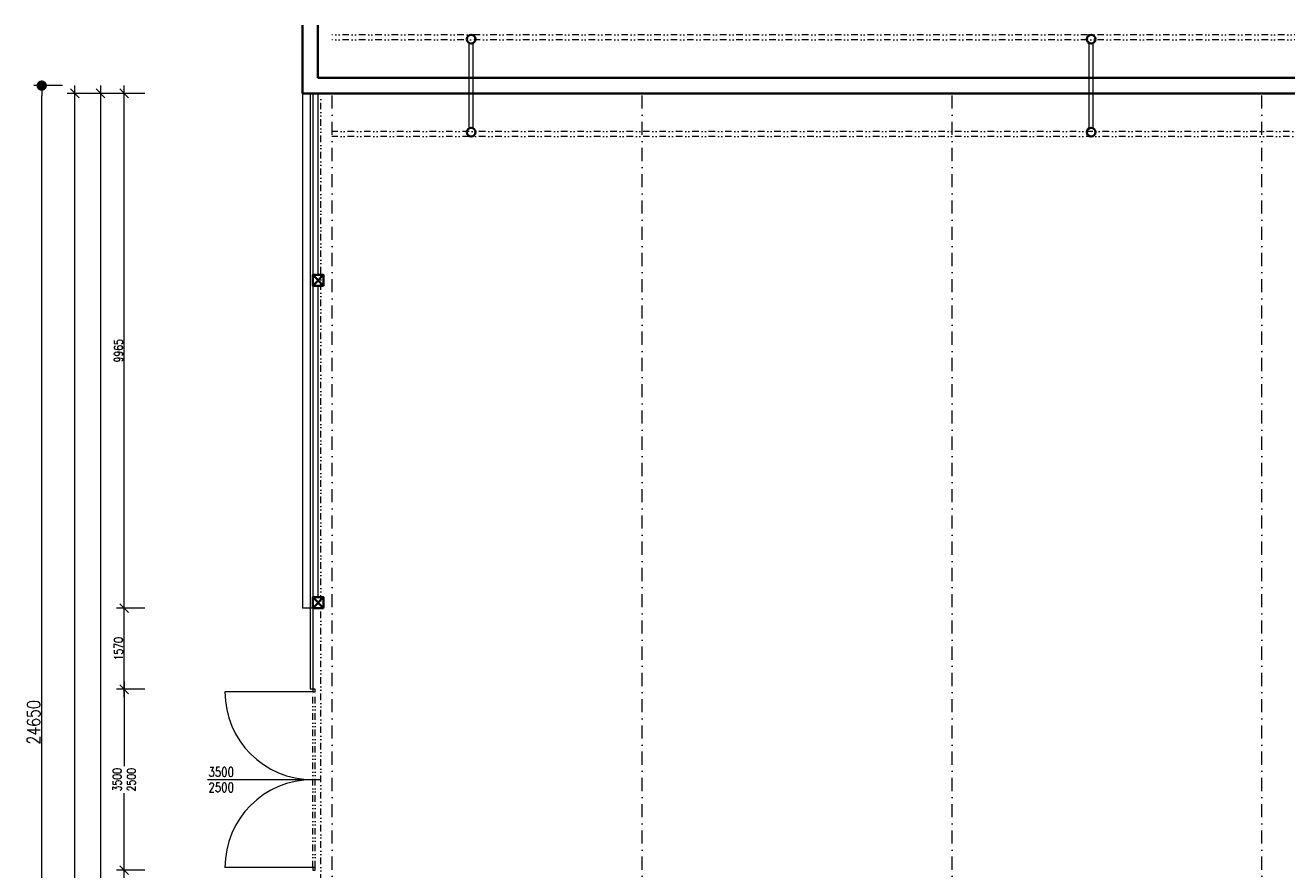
# Model space of a CAD drawing. Header units: millimetres. Extents: x -485339 to 286898, y -1189934 to 1602269.
# Tile 62 of 230: x -145820 to -121400, y -1007952 to -991604. Entities that reach past the tile are written whole.
import ezdxf

# ---------------------------------------------------------------- set-up
doc = ezdxf.new("R2010")
doc.units = ezdxf.units.MM
doc.header["$LTSCALE"] = 10
doc.linetypes.add('DASHDOT', pattern=[25.4, 12.7, -6.35, 0, -6.35])
doc.linetypes.add('DĚLICÍ2', pattern=[15.875, 6.35, -3.175, 0, -3.175, 0, -3.175])
doc.layers.get('Defpoints').update_dxf_attribs({"lineweight": 0})
for name, color, linetype, lineweight in [('St__otvory_dveře', 40, 'Continuous', 18), ('St_kóty', 132, 'Continuous', 18), ('St_lehký obvodový plášť', 152, 'Continuous', 18), ('St_popis_otvory', 40, 'Continuous', 18), ('St_sloupy_konstrukce haly', 5, 'Continuous', 35), ('St_sloupy_opláštění_půdorys', 25, 'Continuous', 35), ('St_čáry_nad', 250, 'DĚLICÍ2', 18), ('St_čáry_obrys', 5, 'Continuous', 35), ('St_čáry_osy', 250, 'DASHDOT', 18), ('St_čáry_plné', 250, 'Continuous', 18)]:
    doc.layers.add(name, color=color, linetype=linetype, lineweight=lineweight)
doc.styles.get("Standard").update_dxf_attribs({"font": 'simplex.shx', "width": 0.8})
doc.dimstyles.new('stavebníM100', dxfattribs={"dimtxt": 165, "dimasz": 170, "dimexe": 150, "dimexo": 100, "dimgap": 30, "dimtad": 1, "dimdec": 0, "dimtxsty": 'Standard', "dimblk": 'OBLIQUE', "dimcen": -2.5, "dimdle": 150, "dimclrd": 256, "dimclre": 256, "dimclrt": 256, "dimadec": 4, "dimazin": 0, "dimtfac": 1, "dimtdec": 0, "dimtmove": 2, "dimatfit": 3, "dimldrblk": 'OBLIQUE', "dimfxl": 400, "dimfxlon": 1, "dimlwd": -1, "dimlwe": -1, "dimarcsym": 0})
doc.dimstyles.new('stavebníM100_modul', dxfattribs={"dimtxt": 250, "dimasz": 200, "dimexe": 150, "dimexo": 100, "dimgap": 30, "dimtad": 1, "dimdec": 0, "dimtxsty": 'Standard', "dimblk": 'DOT', "dimcen": -2.5, "dimdle": 150, "dimclrd": 256, "dimclre": 256, "dimclrt": 256, "dimadec": 4, "dimazin": 0, "dimtfac": 1, "dimtdec": 0, "dimtmove": 2, "dimatfit": 3, "dimldrblk": 'OBLIQUE', "dimfxl": 400, "dimfxlon": 1, "dimlwd": -1, "dimlwe": -1, "dimarcsym": 0})

# ---------------------------------------------------------------- blocks, each defined once
blk = doc.blocks.new('G$CD8A98CDB')
at = {"layer": 'St_sloupy_konstrukce haly', "color": 250, "lineweight": 18, "ltscale": 2}
for points in [[(-825, 0), (825, 0)], [(-825, -80), (825, -80)]]:
    blk.add_lwpolyline(points, dxfattribs=at)
at = {"layer": 'St_sloupy_konstrukce haly', "ltscale": 2}
for centre in [(-900, -40), (900, -40)]:
    blk.add_circle(centre, 85, dxfattribs=at)
blk = doc.blocks.new('G$C0F2906C7')
at = {"layer": 'St_sloupy_opláštění_půdorys', "ltscale": 2}
blk.add_lwpolyline([(-105, -105), (105, -105), (105, 105), (-105, 105)], close=True, dxfattribs=at)
for points in [[(-105, 105), (105, -105)], [(105, 105), (-105, -105)]]:
    blk.add_lwpolyline(points, dxfattribs=at)
blk = doc.blocks.new('G$CDBD9C03B')
at = {"layer": 'St__otvory_dveře', "ltscale": 2}
for points in [[(-50, 0), (-50, -50), (0, -50), (0, 0)], [(-50, -3450), (-50, -3500), (0, -3500), (0, -3450)]]:
    blk.add_lwpolyline(points, close=True, dxfattribs=at)
for points in [[(-50, -50), (-1750, -50)], [(-50, -3450), (-1750, -3450)]]:
    blk.add_lwpolyline(points, dxfattribs=at)
at = {"layer": 'St__otvory_dveře', "linetype": 'DĚLICÍ2', "ltscale": 2}
for points in [[(-50, -3450), (-50, -50)], [(0, -3450), (0, -50)]]:
    blk.add_lwpolyline(points, dxfattribs=at)
at = {"layer": 'St__otvory_dveře'}
for centre, start, end in [((-50, -50), 180, 270), ((-50, -3450), 90, 180)]:
    blk.add_arc(centre, 1700, start, end, dxfattribs=at)
blk = doc.blocks.new('_OBLIQUE')
at = {"color": 0, "linetype": 'ByBlock'}
blk.add_line((-0.5, -0.5), (0.5, 0.5), dxfattribs=at)
blk = doc.blocks.new('*D5743')
at = {"layer": 'Defpoints', "color": 0}
for p in [(-143904, -1007958), (-141324, -1007958), (-141324, -1026888)]:
    blk.add_point(p, dxfattribs=at)
at = {"layer": 'St_kóty'}
for p, q in [((-143904, -1027038), (-143904, -1007808)), ((-143504, -1007958), (-144054, -1007958)), ((-143504, -1026888), (-144054, -1026888))]:
    blk.add_line(p, q, dxfattribs=at)
at = {"layer": 'St_kóty', "linetype": 'ByBlock', "xscale": 170, "yscale": 170, "zscale": 170}
for p, rotation in [((-143904, -1007958), 90), ((-143904, -1026888), 270)]:
    blk.add_blockref('_OBLIQUE', p, dxfattribs=dict(at, rotation=rotation))
at = {"layer": 'St_kóty', "insert": (-144016, -1017423), "char_height": 165, "attachment_point": 5, "rotation": 90}
blk.add_mtext('18930', dxfattribs=at)
blk = doc.blocks.new('*D5744')
at = {"layer": 'Defpoints', "color": 0}
for p in [(-143904, -1004458), (-141299, -1004458), (-141324, -1007958)]:
    blk.add_point(p, dxfattribs=at)
at = {"layer": 'St_kóty'}
for p, q in [((-143904, -1004308), (-143904, -1005945)), ((-143504, -1004458), (-144054, -1004458)), ((-143904, -1008108), (-143904, -1006470)), ((-143504, -1007958), (-144054, -1007958))]:
    blk.add_line(p, q, dxfattribs=at)
at = {"layer": 'St_kóty', "linetype": 'ByBlock', "xscale": 170, "yscale": 170, "zscale": 170}
for p, rotation in [((-143904, -1004458), 90), ((-143904, -1007958), 270)]:
    blk.add_blockref('_OBLIQUE', p, dxfattribs=dict(at, rotation=rotation))
at = {"layer": 'St_kóty', "insert": (-143904, -1006208), "char_height": 165, "attachment_point": 5, "rotation": 90}
blk.add_mtext('3500\\P2500', dxfattribs=at)
blk = doc.blocks.new('*D5745')
at = {"layer": 'Defpoints', "color": 0}
for p in [(-143904, -1002888), (-141524, -1002888), (-141299, -1004458)]:
    blk.add_point(p, dxfattribs=at)
at = {"layer": 'St_kóty'}
for p, q in [((-143504, -1002888), (-144054, -1002888)), ((-143904, -1004608), (-143904, -1002738)), ((-143504, -1004458), (-144054, -1004458))]:
    blk.add_line(p, q, dxfattribs=at)
at = {"layer": 'St_kóty', "linetype": 'ByBlock', "xscale": 170, "yscale": 170, "zscale": 170}
for p, rotation in [((-143904, -1002888), 90), ((-143904, -1004458), 270)]:
    blk.add_blockref('_OBLIQUE', p, dxfattribs=dict(at, rotation=rotation))
at = {"layer": 'St_kóty', "insert": (-144016, -1003673), "char_height": 165, "attachment_point": 5, "rotation": 90}
blk.add_mtext('1570', dxfattribs=at)
blk = doc.blocks.new('*D5746')
at = {"layer": 'Defpoints', "color": 0}
for p in [(-143904, -992923), (-141524, -992923), (-141524, -1002888)]:
    blk.add_point(p, dxfattribs=at)
at = {"layer": 'St_kóty'}
for p, q in [((-143504, -992923), (-144054, -992923)), ((-143904, -1003038), (-143904, -992773)), ((-143504, -1002888), (-144054, -1002888))]:
    blk.add_line(p, q, dxfattribs=at)
at = {"layer": 'St_kóty', "linetype": 'ByBlock', "xscale": 170, "yscale": 170, "zscale": 170}
for p, rotation in [((-143904, -992923), 90), ((-143904, -1002888), 270)]:
    blk.add_blockref('_OBLIQUE', p, dxfattribs=dict(at, rotation=rotation))
at = {"layer": 'St_kóty', "insert": (-144016, -997905), "char_height": 165, "attachment_point": 5, "rotation": 90}
blk.add_mtext('9965', dxfattribs=at)
blk = doc.blocks.new('*D5747')
at = {"layer": 'Defpoints', "color": 0}
for p in [(-141524, -992923), (-144364, -1044648), (-141624, -1044648)]:
    blk.add_point(p, dxfattribs=at)
at = {"layer": 'St_kóty'}
for p, q in [((-143964, -992923), (-144514, -992923)), ((-144364, -992773), (-144364, -1044798)), ((-143964, -1044648), (-144514, -1044648))]:
    blk.add_line(p, q, dxfattribs=at)
at = {"layer": 'St_kóty', "linetype": 'ByBlock', "xscale": 170, "yscale": 170, "zscale": 170}
for p, rotation in [((-144364, -992923), 90), ((-144364, -1044648), 270)]:
    blk.add_blockref('_OBLIQUE', p, dxfattribs=dict(at, rotation=rotation))
at = {"layer": 'St_kóty', "insert": (-144477, -1018785), "char_height": 165, "attachment_point": 5, "rotation": 90}
blk.add_mtext('51725', dxfattribs=at)
blk = doc.blocks.new('*D5749')
at = {"layer": 'Defpoints', "color": 0}
for p in [(-144860, -992923), (-141524, -992923), (-141624, -1060078)]:
    blk.add_point(p, dxfattribs=at)
at = {"layer": 'St_kóty'}
for p, q in [((-144460, -992923), (-145010, -992923)), ((-144860, -1060228), (-144860, -992773)), ((-144460, -1060078), (-145010, -1060078))]:
    blk.add_line(p, q, dxfattribs=at)
at = {"layer": 'St_kóty', "linetype": 'ByBlock', "xscale": 170, "yscale": 170, "zscale": 170}
for p, rotation in [((-144860, -992923), 90), ((-144860, -1060078), 270)]:
    blk.add_blockref('_OBLIQUE', p, dxfattribs=dict(at, rotation=rotation))
at = {"layer": 'St_kóty', "insert": (-144973, -1026500), "char_height": 165, "attachment_point": 5, "rotation": 90}
blk.add_mtext('67155', dxfattribs=at)
blk = doc.blocks.new('_Dot')
at = {"color": 0, "linetype": 'ByBlock', "lineweight": -2}
blk.add_line((-0.5, 0), (-1, 0), dxfattribs=at)
at = {"color": 0, "linetype": 'ByBlock', "const_width": 0.5}
blk.add_lwpolyline([(-0.25, 0, 1), (0.25, 0, 1)], format="xyb", close=True, dxfattribs=at)
blk = doc.blocks.new('*D5750')
at = {"layer": 'Defpoints', "color": 0}
for p in [(-145501, -992773), (-138217, -992773), (-138214, -1017423)]:
    blk.add_point(p, dxfattribs=at)
at = {"layer": 'St_kóty'}
for p, q in [((-145101, -992773), (-145651, -992773)), ((-145501, -1017223), (-145501, -992973)), ((-145101, -1017423), (-145651, -1017423))]:
    blk.add_line(p, q, dxfattribs=at)
at = {"layer": 'St_kóty', "linetype": 'ByBlock', "xscale": 200, "yscale": 200, "zscale": 200}
for p, rotation in [((-145501, -992773), 90), ((-145501, -1017423), 270)]:
    blk.add_blockref('_Dot', p, dxfattribs=dict(at, rotation=rotation))
at = {"layer": 'St_kóty', "insert": (-145656, -1005098), "char_height": 250, "attachment_point": 5, "rotation": 90}
blk.add_mtext('24650', dxfattribs=at)

msp = doc.modelspace()

# ---------------------------------------------------------------- linework, layer by layer
at = {"layer": 'St_lehký obvodový plášť'}
for points in [[(-140304.9, -992922.8), (-140304.9, -1004457.6)], [(-140254.9, -992922.8), (-140254.9, -1004457.6)], [(-140254.9, -1004457.6), (-140304.9, -1004457.6)]]:
    msp.add_lwpolyline(points, dxfattribs=at)
at = {"layer": 'St_popis_otvory'}
msp.add_lwpolyline([(-142290.5, -1006207.6), (-140099.9, -1006207.6)], dxfattribs=at)
at = {"layer": 'St_čáry_nad', "ltscale": 2}
for points in [[(-43925.2, -991788.1), (-139882.7, -991788.1)], [(-43925.2, -991888.1), (-139882.7, -991888.1)], [(-140099.9, -1044697.6), (-140099.9, -992922.8)], [(-43825.2, -993660.1), (-139882.7, -993660.1)], [(-43825.2, -993760.1), (-139882.7, -993760.1)]]:
    msp.add_lwpolyline(points, dxfattribs=at)
at = {"layer": 'St_čáry_obrys'}
for points in [[(-140454.9, -992922.8), (-140454.9, -991603.7)], [(-140154.9, -992622.8), (-140154.9, -991603.7)]]:
    msp.add_lwpolyline(points, dxfattribs=at)
at = {"layer": 'St_čáry_obrys', "ltscale": 2}
for points in [[(-140154.9, -992622.8), (-43925.2, -992622.8)], [(-140454.9, -992922.8), (-43625.2, -992922.8)]]:
    msp.add_lwpolyline(points, dxfattribs=at)
at = {"layer": 'St_čáry_osy', "ltscale": 2}
for points in [[(-139879.9, -1059777.6), (-139879.9, -992785.6)], [(-133879.9, -1059777.6), (-133879.9, -992785.6)], [(-127879.9, -1059777.6), (-127879.9, -992785.6)], [(-121879.9, -1059777.6), (-121879.9, -992785.6)]]:
    msp.add_lwpolyline(points, dxfattribs=at)
at = {"layer": 'St_čáry_plné', "ltscale": 2}
for points in [[(-140454.9, -992922.8), (-140454.9, -1002887.6)], [(-140254.9, -992922.8), (-140254.9, -1004457.6)], [(-140154.9, -992922.8), (-140154.9, -996437.6)], [(-140154.9, -996647.6), (-140154.9, -1002677.6)]]:
    msp.add_lwpolyline(points, dxfattribs=at)
at = {"layer": 'St_čáry_plné'}
msp.add_lwpolyline([(-140254.9, -1002887.6), (-140454.9, -1002887.6)], dxfattribs=at)

# ---------------------------------------------------------------- block references
at = {"layer": 'St__otvory_dveře'}
msp.add_blockref('G$CDBD9C03B', (-140204.9, -1004457.6), dxfattribs=at)
at = {"layer": 'St_sloupy_konstrukce haly', "ltscale": 2, "rotation": 90}
for p in [(-137227.7, -992773.1), (-125227.7, -992773.1)]:
    msp.add_blockref('G$CD8A98CDB', p, dxfattribs=at)
at = {"layer": 'St_sloupy_opláštění_půdorys', "ltscale": 2, "rotation": 90}
for p in [(-140149.9, -996542.6), (-140149.9, -1002782.6)]:
    msp.add_blockref('G$C0F2906C7', p, dxfattribs=at)

# ---------------------------------------------------------------- texts
at = {"layer": 'St_popis_otvory', "insert": (-142026.6, -1006207.6), "char_height": 180, "width": 1342.526, "attachment_point": 5}
msp.add_mtext('3500\\P2500', dxfattribs=at)

# ---------------------------------------------------------------- dimensions: what is measured, and where the dimension line sits
at = {"layer": 'St_kóty'}
for base, p1, p2, dimstyle, picture, middle in [((-145501.1214, -992773.062), (-138214.0687, -1017422.6267), (-138216.926, -992773.062), 'stavebníM100_modul', '*D5750', (-145656.1214, -1005097.8444)), ((-144364.1, -1044647.6), (-141524.1, -992922.8), (-141624.1, -1044647.6), 'stavebníM100', '*D5747', (-144476.6, -1018785.2)), ((-143903.9, -992922.8), (-141524.1, -1002887.6), (-141524.1, -992922.8), 'stavebníM100', '*D5746', (-144016.4, -997905.2)), ((-143903.9, -1002887.6), (-141299.1, -1004457.6), (-141524.1, -1002887.6), 'stavebníM100', '*D5745', (-144016.4, -1003672.6)), ((-143903.9, -1007957.6), (-141324.1, -1026887.6), (-141324.1, -1007957.6), 'stavebníM100', '*D5743', (-144016.4, -1017422.6))]:
    dim = msp.add_linear_dim(base=base, p1=p1, p2=p2, angle=90, dimstyle=dimstyle, dxfattribs=at)
    dim.commit()
    dim.dimension.update_dxf_attribs({"geometry": picture, "text_midpoint": middle})
dim = msp.add_linear_dim(base=(-144860.3, -992922.8), p1=(-141624.1, -1060077.6), p2=(-141524.1, -992922.8), angle=90, dimstyle='stavebníM100', override={"dimtxsty": 'Standard', "dimldrblk": 'OBLIQUE'}, dxfattribs=at)
dim.commit()
dim.dimension.update_dxf_attribs({"geometry": '*D5749', "text_midpoint": (-144972.8, -1026500.2)})
dim = msp.add_linear_dim(base=(-143903.9, -1004457.6), p1=(-141324.1, -1007957.6), p2=(-141299.1, -1004457.6), angle=90, text='<>\\P2500', dimstyle='stavebníM100', override={"dimtxsty": 'Standard'}, dxfattribs=at)
dim.commit()
dim.dimension.update_dxf_attribs({"geometry": '*D5744', "text_midpoint": (-143903.9, -1006207.6), "dimtype": 160})

doc.saveas('drawing.dxf')
